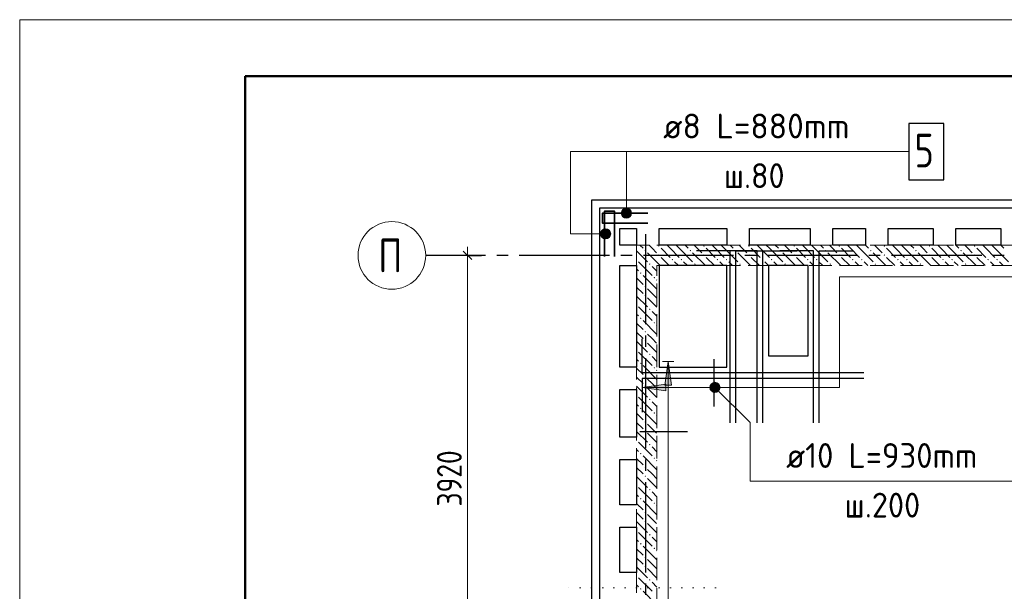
# Model space of a CAD drawing. Header units: millimetres. Extents: x 0 to 40165, y 0 to 42000.
# Tile 11 of 13: x 0 to 8731, y 36932 to 42000. Entities that reach past the tile are written whole.
import ezdxf

# ---------------------------------------------------------------- set-up
doc = ezdxf.new("R2010")
doc.units = ezdxf.units.MM
for name, pattern in [('______2', [270, 200, -70]), ('______5', [1100, 800, -100, 100, -100]), ('______9', [100, 0, -100])]:
    doc.linetypes.add(name, pattern=pattern)
for name, color, linetype, lineweight in [('Standard', 7, 'Continuous', 25), ('ЖБ Перекрытие верхний уровень', 7, 'Continuous', 35), ('ЖБ Стена верхний уровень', 7, 'Continuous', 35), ('Обрамление проемов стержнями', 7, 'Continuous', 25), ('Оси', 40, '______5', 18), ('Позиционная метка линия выноска', 7, 'Continuous', 13), ('Позиционная метка номер позиции', 7, 'Continuous', 13), ('Узлы символ', 7, 'Continuous', 25)]:
    doc.layers.add(name, color=color, linetype=linetype, lineweight=lineweight)
doc.layers.add('Обрамление П-обр. равн.', color=7, linetype='Continuous', lineweight=25, true_color=0x5f1e0f)
doc.styles.add('GOST 2.304-81', font='txt')
doc.styles.add('ISOCPEUR', font='txt')

msp = doc.modelspace()

# ---------------------------------------------------------------- hatches: boundary and pattern name
at = {"layer": 'ЖБ Стена верхний уровень', "linetype": 'Continuous', "lineweight": 18, "transparency": 33554687}
for points in [[(5661, 39993.1), (5667.5, 39999.6), (5674, 39993.1), (5667.5, 39986.6)], [(6061, 39993.1), (6067.5, 39999.6), (6074, 39993.1), (6067.5, 39986.6)], [(6461, 39993.1), (6467.5, 39999.6), (6474, 39993.1), (6467.5, 39986.6)], [(6861, 39993.1), (6867.5, 39999.6), (6874, 39993.1), (6867.5, 39986.6)], [(7261, 39993.1), (7267.5, 39999.6), (7274, 39993.1), (7267.5, 39986.6)], [(7661, 39993.1), (7667.5, 39999.6), (7674, 39993.1), (7667.5, 39986.6)], [(8061, 39993.1), (8067.5, 39999.6), (8074, 39993.1), (8067.5, 39986.6)], [(8461, 39993.1), (8467.5, 39999.6), (8474, 39993.1), (8467.5, 39986.6)], [(5541, 39953.1), (5547.5, 39959.6), (5554, 39953.1), (5547.5, 39946.6)], [(5661, 39913.1), (5667.5, 39919.6), (5674, 39913.1), (5667.5, 39906.6)], [(5941, 39953.1), (5947.5, 39959.6), (5954, 39953.1), (5947.5, 39946.6)], [(6061, 39913.1), (6067.5, 39919.6), (6074, 39913.1), (6067.5, 39906.6)], [(6341, 39953.1), (6347.5, 39959.6), (6354, 39953.1), (6347.5, 39946.6)], [(6461, 39913.1), (6467.5, 39919.6), (6474, 39913.1), (6467.5, 39906.6)], [(6741, 39953.1), (6747.5, 39959.6), (6754, 39953.1), (6747.5, 39946.6)], [(6861, 39913.1), (6867.5, 39919.6), (6874, 39913.1), (6867.5, 39906.6)], [(7141, 39953.1), (7147.5, 39959.6), (7154, 39953.1), (7147.5, 39946.6)], [(7261, 39913.1), (7267.5, 39919.6), (7274, 39913.1), (7267.5, 39906.6)], [(7541, 39953.1), (7547.5, 39959.6), (7554, 39953.1), (7547.5, 39946.6)], [(7661, 39913.1), (7667.5, 39919.6), (7674, 39913.1), (7667.5, 39906.6)], [(7941, 39953.1), (7947.5, 39959.6), (7954, 39953.1), (7947.5, 39946.6)], [(8061, 39913.1), (8067.5, 39919.6), (8074, 39913.1), (8067.5, 39906.6)], [(8341, 39953.1), (8347.5, 39959.6), (8354, 39953.1), (8347.5, 39946.6)], [(8461, 39913.1), (8467.5, 39919.6), (8474, 39913.1), (8467.5, 39906.6)], [(5470.5, 39876.6), (5474, 39873.1), (5470.5, 39869.7)], [(5581, 39833.1), (5587.5, 39839.6), (5594, 39833.1), (5587.5, 39826.6)], [(5781, 39873.1), (5787.5, 39879.6), (5794, 39873.1), (5787.5, 39866.6)], [(5861, 39873.1), (5867.5, 39879.6), (5874, 39873.1), (5867.5, 39866.6)], [(5981, 39833.1), (5987.5, 39839.6), (5994, 39833.1), (5987.5, 39826.6)], [(6181, 39873.1), (6187.5, 39879.6), (6194, 39873.1), (6187.5, 39866.6)], [(6261, 39873.1), (6267.5, 39879.6), (6274, 39873.1), (6267.5, 39866.6)], [(6381, 39833.1), (6387.5, 39839.6), (6394, 39833.1), (6387.5, 39826.6)], [(6581, 39873.1), (6587.5, 39879.6), (6594, 39873.1), (6587.5, 39866.6)], [(6661, 39873.1), (6667.5, 39879.6), (6674, 39873.1), (6667.5, 39866.6)], [(6781, 39833.1), (6787.5, 39839.6), (6794, 39833.1), (6787.5, 39826.6)], [(6981, 39873.1), (6987.5, 39879.6), (6994, 39873.1), (6987.5, 39866.6)], [(7061, 39873.1), (7067.5, 39879.6), (7074, 39873.1), (7067.5, 39866.6)], [(7181, 39833.1), (7187.5, 39839.6), (7194, 39833.1), (7187.5, 39826.6)], [(7381, 39873.1), (7387.5, 39879.6), (7394, 39873.1), (7387.5, 39866.6)], [(7461, 39873.1), (7467.5, 39879.6), (7474, 39873.1), (7467.5, 39866.6)], [(7581, 39833.1), (7587.5, 39839.6), (7594, 39833.1), (7587.5, 39826.6)], [(7781, 39873.1), (7787.5, 39879.6), (7794, 39873.1), (7787.5, 39866.6)], [(7861, 39873.1), (7867.5, 39879.6), (7874, 39873.1), (7867.5, 39866.6)], [(7981, 39833.1), (7987.5, 39839.6), (7994, 39833.1), (7987.5, 39826.6)], [(8181, 39873.1), (8187.5, 39879.6), (8194, 39873.1), (8187.5, 39866.6)], [(8261, 39873.1), (8267.5, 39879.6), (8274, 39873.1), (8267.5, 39866.6)], [(8381, 39833.1), (8387.5, 39839.6), (8394, 39833.1), (8387.5, 39826.6)], [(8581, 39873.1), (8587.5, 39879.6), (8594, 39873.1), (8587.5, 39866.6)], [(8661, 39873.1), (8667.5, 39879.6), (8674, 39873.1), (8667.5, 39866.6)], [(5501, 39753.1), (5507.5, 39759.6), (5514, 39753.1), (5507.5, 39746.6)], [(5541, 39633.1), (5547.5, 39639.6), (5554, 39633.1), (5547.5, 39626.6)], [(5621, 39713.1), (5627.5, 39719.6), (5634, 39713.1), (5627.5, 39706.6)], [(5541, 39553.1), (5547.5, 39559.6), (5554, 39553.1), (5547.5, 39546.6)], [(5470.5, 39476.6), (5474, 39473.1), (5470.5, 39469.7)], [(5581, 39433.1), (5587.5, 39439.6), (5594, 39433.1), (5587.5, 39426.6)], [(5501, 39353.1), (5507.5, 39359.6), (5514, 39353.1), (5507.5, 39346.6)], [(5621, 39313.1), (5627.5, 39319.6), (5634, 39313.1), (5627.5, 39306.6)], [(5541, 39233.1), (5547.5, 39239.6), (5554, 39233.1), (5547.5, 39226.6)], [(5541, 39153.1), (5547.5, 39159.6), (5554, 39153.1), (5547.5, 39146.6)], [(5470.5, 39076.6), (5474, 39073.1), (5470.5, 39069.7)], [(5581, 39033.1), (5587.5, 39039.6), (5594, 39033.1), (5587.5, 39026.6)], [(5501, 38953.1), (5507.5, 38959.6), (5514, 38953.1), (5507.5, 38946.6)], [(5621, 38913.1), (5627.5, 38919.6), (5634, 38913.1), (5627.5, 38906.6)], [(5541, 38833.1), (5547.5, 38839.6), (5554, 38833.1), (5547.5, 38826.6)], [(5541, 38753.1), (5547.5, 38759.6), (5554, 38753.1), (5547.5, 38746.6)], [(5470.5, 38676.6), (5474, 38673.1), (5470.5, 38669.7)], [(5581, 38633.1), (5587.5, 38639.6), (5594, 38633.1), (5587.5, 38626.6)], [(5501, 38553.1), (5507.5, 38559.6), (5514, 38553.1), (5507.5, 38546.6)], [(5621, 38513.1), (5627.5, 38519.6), (5634, 38513.1), (5627.5, 38506.6)], [(5541, 38433.1), (5547.5, 38439.6), (5554, 38433.1), (5547.5, 38426.6)], [(5541, 38353.1), (5547.5, 38359.6), (5554, 38353.1), (5547.5, 38346.6)], [(5470.5, 38276.6), (5474, 38273.1), (5470.5, 38269.7)], [(5501, 38153.1), (5507.5, 38159.6), (5514, 38153.1), (5507.5, 38146.6)], [(5581, 38233.1), (5587.5, 38239.6), (5594, 38233.1), (5587.5, 38226.6)], [(5621, 38113.1), (5627.5, 38119.6), (5634, 38113.1), (5627.5, 38106.6)], [(5541, 38033.1), (5547.5, 38039.6), (5554, 38033.1), (5547.5, 38026.6)], [(5541, 37953.1), (5547.5, 37959.6), (5554, 37953.1), (5547.5, 37946.6)], [(5470.5, 37876.6), (5474, 37873.1), (5470.5, 37869.7)], [(5581, 37833.1), (5587.5, 37839.6), (5594, 37833.1), (5587.5, 37826.6)], [(5501, 37753.1), (5507.5, 37759.6), (5514, 37753.1), (5507.5, 37746.6)], [(5621, 37713.1), (5627.5, 37719.6), (5634, 37713.1), (5627.5, 37706.6)], [(5541, 37633.1), (5547.5, 37639.6), (5554, 37633.1), (5547.5, 37626.6)], [(5541, 37553.1), (5547.5, 37559.6), (5554, 37553.1), (5547.5, 37546.6)], [(5470.5, 37476.6), (5474, 37473.1), (5470.5, 37469.7)], [(5581, 37433.1), (5587.5, 37439.6), (5594, 37433.1), (5587.5, 37426.6)], [(5501, 37353.1), (5507.5, 37359.6), (5514, 37353.1), (5507.5, 37346.6)], [(5621, 37313.1), (5627.5, 37319.6), (5634, 37313.1), (5627.5, 37306.6)], [(5541, 37233.1), (5547.5, 37239.6), (5554, 37233.1), (5547.5, 37226.6)], [(5541, 37153.1), (5547.5, 37159.6), (5554, 37153.1), (5547.5, 37146.6)], [(5470.5, 37076.6), (5474, 37073.1), (5470.5, 37069.7)], [(5581, 37033.1), (5587.5, 37039.6), (5594, 37033.1), (5587.5, 37026.6)], [(5501, 36953.1), (5507.5, 36959.6), (5514, 36953.1), (5507.5, 36946.6)]]:
    msp.add_hatch(color=7, dxfattribs=at).paths.add_polyline_path(points, flags=16)
at = {"layer": 'Позиционная метка линия выноска', "linetype": 'Continuous', "lineweight": 13, "transparency": 33554687}
for points in [[(5720.5, 38760), (5750.5, 38970), (5780.5, 38760)], [(5730.5, 38710), (5520.5, 38740), (5730.5, 38770)]]:
    msp.add_hatch(color=7, dxfattribs=at).paths.add_polyline_path(points, flags=16)
at = {"layer": 'Позиционная метка номер позиции', "linetype": 'Continuous', "lineweight": 13, "transparency": 33554687}
for points in [[(5334.5, 40285), (5424.5, 40285), (5418.2, 40307.5)], [(5334.5, 40285), (5418.2, 40307.5), (5340.8, 40307.5)], [(5340.8, 40262.5), (5424.5, 40285), (5334.5, 40285)], [(5340.8, 40307.5), (5418.2, 40307.5), (5402, 40323.7)], [(5340.8, 40307.5), (5402, 40323.7), (5357, 40323.7)], [(5340.8, 40262.5), (5418.2, 40262.5), (5424.5, 40285)], [(5357, 40246.3), (5418.2, 40262.5), (5340.8, 40262.5)], [(5357, 40323.7), (5402, 40323.7), (5379.5, 40330)], [(5357, 40246.3), (5402, 40246.3), (5418.2, 40262.5)], [(5402, 40246.3), (5357, 40246.3), (5379.5, 40240)], [(5156.8, 40078.5), (5156.8, 40123.5), (5150.5, 40101)], [(5173, 40062.3), (5173, 40139.7), (5156.8, 40123.5)], [(5173, 40062.3), (5156.8, 40123.5), (5156.8, 40078.5)], [(5195.5, 40056), (5195.5, 40146), (5173, 40139.7)], [(5195.5, 40056), (5173, 40139.7), (5173, 40062.3)], [(5218, 40062.3), (5218, 40139.7), (5195.5, 40146)], [(5218, 40062.3), (5195.5, 40146), (5195.5, 40056)], [(5234.2, 40078.5), (5234.2, 40123.5), (5218, 40139.7)], [(5234.2, 40078.5), (5218, 40139.7), (5218, 40062.3)], [(5234.2, 40123.5), (5234.2, 40078.5), (5240.5, 40101)], [(6122.2, 38751.5), (6154.1, 38783.3), (6133.7, 38771.8)], [(6154.1, 38783.3), (6122.2, 38751.5), (6122.2, 38728.5)], [(6154.1, 38783.3), (6122.2, 38728.5), (6177, 38783.3)], [(6177, 38783.3), (6122.2, 38728.5), (6133.7, 38708.2)], [(6177, 38783.3), (6133.7, 38708.2), (6197.3, 38771.8)], [(6197.3, 38771.8), (6133.7, 38708.2), (6154.1, 38696.7)], [(6197.3, 38771.8), (6154.1, 38696.7), (6208.8, 38751.5)], [(6208.8, 38751.5), (6154.1, 38696.7), (6177, 38696.7)], [(6208.8, 38751.5), (6177, 38696.7), (6208.8, 38728.5)], [(6208.8, 38728.5), (6177, 38696.7), (6197.3, 38708.2)]]:
    msp.add_hatch(color=7, dxfattribs=at).paths.add_polyline_path(points)

# ---------------------------------------------------------------- linework, layer by layer
at = {"layer": 'Standard', "color": 251, "linetype": 'Continuous', "lineweight": -3, "true_color": 0x656565, "transparency": 33554687}
for q in [(3700, 39910), (3845.5, 39910), (4095.5, 39910)]:
    msp.add_line((3970.5, 39910), q, dxfattribs=at)
at = {"layer": 'Standard', "color": 7, "linetype": 'Continuous', "lineweight": 25, "transparency": 33554687}
msp.add_line((4008, 39872.5), (3933, 39947.5), dxfattribs=at)
at = {"layer": 'Standard', "color": 7, "linetype": 'Continuous', "lineweight": 13, "transparency": 33554687}
for p, q in [((3970.5, 39910), (3970.5, 39985)), ((3970.5, 35990), (3970.5, 39910))]:
    msp.add_line(p, q, dxfattribs=at)
msp.add_lwpolyline([(0, 0), (29700, 0), (29700, 42000), (0, 42000), (0, 0)], close=True, dxfattribs=at)
at = {"layer": 'Standard', "color": 7, "linetype": 'Continuous', "lineweight": 50, "transparency": 33554687}
msp.add_lwpolyline([(2000, 41500), (29200, 41500), (29200, 500), (2000, 500), (2000, 41500)], close=True, dxfattribs=at)
at = {"layer": 'Standard', "color": 254, "linetype": 'Continuous', "lineweight": 25, "true_color": 0xc4c4ff, "transparency": 33554687}
msp.add_lwpolyline([(5069.5, 9501.6), (18791, 9501.6), (18791, 40401), (5069.5, 40401), (5069.5, 9501.6)], dxfattribs=at)
at = {"layer": 'ЖБ Перекрытие верхний уровень', "color": 7, "linetype": 'Continuous', "lineweight": 25, "transparency": 33554687}
for p, q in [((11400.5, 40330), (5140.5, 40330)), ((5140.5, 40330), (5140.5, 31650)), ((5320.5, 40000), (5320.5, 40150)), ((5320.5, 40150), (5470.5, 40150)), ((5470.5, 40150), (5470.5, 40000)), ((5670.5, 40000), (5670.5, 40150)), ((5670.5, 40150), (6270.5, 40150)), ((6270.5, 40150), (6270.5, 40000)), ((6470.5, 40000), (6470.5, 40150)), ((6470.5, 40150), (7010.5, 40150)), ((7010.5, 40150), (7010.5, 40000)), ((7210.5, 40000), (7210.5, 40150)), ((7210.5, 40150), (7500.5, 40150)), ((7500.5, 40150), (7500.5, 40000)), ((7700.5, 40000), (7700.5, 40150)), ((7700.5, 40150), (8100.5, 40150)), ((8100.5, 40150), (8100.5, 40000)), ((8300.5, 40000), (8300.5, 40150)), ((8300.5, 40150), (8700.5, 40150)), ((8700.5, 40150), (8700.5, 40000)), ((5470.5, 40000), (5320.5, 40000)), ((6270.5, 40000), (5670.5, 40000)), ((7010.5, 40000), (6470.5, 40000)), ((7500.5, 40000), (7210.5, 40000)), ((8100.5, 40000), (7700.5, 40000)), ((8700.5, 40000), (8300.5, 40000)), ((5320.5, 38920), (5320.5, 39820)), ((5320.5, 39820), (5470.5, 39820)), ((5470.5, 39820), (5470.5, 38920)), ((5670.5, 39820), (5670.5, 38920)), ((6270.5, 39820), (5670.5, 39820)), ((6270.5, 38920), (6270.5, 39820)), ((6640.5, 39820), (6640.5, 39020)), ((6990.5, 39820), (6640.5, 39820)), ((6990.5, 39020), (6990.5, 39820)), ((6640.5, 39020), (6990.5, 39020)), ((5470.5, 38920), (5320.5, 38920)), ((5670.5, 38920), (6270.5, 38920)), ((5320.5, 38300), (5320.5, 38720)), ((5320.5, 38720), (5470.5, 38720)), ((5470.5, 38720), (5470.5, 38300)), ((5470.5, 38300), (5320.5, 38300)), ((5320.5, 37700), (5320.5, 38100)), ((5320.5, 38100), (5470.5, 38100)), ((5470.5, 38100), (5470.5, 37700)), ((5470.5, 37700), (5320.5, 37700)), ((5320.5, 37100), (5320.5, 37500)), ((5320.5, 37500), (5470.5, 37500)), ((5470.5, 37500), (5470.5, 37100)), ((5470.5, 37100), (5320.5, 37100))]:
    msp.add_line(p, q, dxfattribs=at)
at = {"layer": 'ЖБ Стена верхний уровень', "color": 251, "linetype": '______2', "lineweight": 13, "true_color": 0x656565, "transparency": 33554687}
for p, q in [((11250.5, 40000), (5470.5, 40000)), ((5470.5, 40000), (5470.5, 39820)), ((5470.5, 39820), (5470.5, 34870)), ((5650.5, 39820), (11250.5, 39820)), ((5650.5, 34870), (5650.5, 39820))]:
    msp.add_line(p, q, dxfattribs=at)
at = {"layer": 'ЖБ Стена верхний уровень', "color": 9, "linetype": 'Continuous', "lineweight": 18, "true_color": 0xc7c7c7, "transparency": 33554687}
for p, q in [((5500.6, 40000), (5527.5, 39973.1)), ((5607.5, 39973.1), (5580.6, 40000)), ((5767.5, 39973.1), (5740.6, 40000)), ((5820.6, 40000), (5847.5, 39973.1)), ((5900.6, 40000), (5927.5, 39973.1)), ((6007.5, 39973.1), (5980.6, 40000)), ((6167.5, 39973.1), (6140.6, 40000)), ((6220.6, 40000), (6247.5, 39973.1)), ((6300.6, 40000), (6327.5, 39973.1)), ((6407.5, 39973.1), (6380.6, 40000)), ((6567.5, 39973.1), (6540.6, 40000)), ((6620.6, 40000), (6647.5, 39973.1)), ((6700.6, 40000), (6727.5, 39973.1)), ((6807.5, 39973.1), (6780.6, 40000)), ((6967.5, 39973.1), (6940.6, 40000)), ((7020.6, 40000), (7047.5, 39973.1)), ((7100.6, 40000), (7127.5, 39973.1)), ((7207.5, 39973.1), (7180.6, 40000)), ((7367.5, 39973.1), (7340.6, 40000)), ((7420.6, 40000), (7447.5, 39973.1)), ((7500.6, 40000), (7527.5, 39973.1)), ((7607.5, 39973.1), (7580.6, 40000)), ((7767.5, 39973.1), (7740.6, 40000)), ((7820.6, 40000), (7847.5, 39973.1)), ((7900.6, 40000), (7927.5, 39973.1)), ((8007.5, 39973.1), (7980.6, 40000)), ((8167.5, 39973.1), (8140.6, 40000)), ((8220.6, 40000), (8247.5, 39973.1)), ((8300.6, 40000), (8327.5, 39973.1)), ((8407.5, 39973.1), (8380.6, 40000)), ((8567.5, 39973.1), (8540.6, 40000)), ((8620.6, 40000), (8647.5, 39973.1)), ((8700.6, 40000), (8727.5, 39973.1)), ((5470.5, 39950.1), (5567.5, 39853.1)), ((5567.5, 39933.1), (5680.6, 39820)), ((5647.5, 39933.1), (5607.5, 39973.1)), ((5687.5, 39973.1), (5767.5, 39893.1)), ((5767.5, 39973.1), (5847.5, 39893.1)), ((5847.5, 39973.1), (5967.5, 39853.1)), ((5967.5, 39933.1), (6080.6, 39820)), ((6047.5, 39933.1), (6007.5, 39973.1)), ((6087.5, 39973.1), (6167.5, 39893.1)), ((6167.5, 39973.1), (6247.5, 39893.1)), ((6247.5, 39973.1), (6367.5, 39853.1)), ((6367.5, 39933.1), (6480.6, 39820)), ((6447.5, 39933.1), (6407.5, 39973.1)), ((6487.5, 39973.1), (6567.5, 39893.1)), ((6567.5, 39973.1), (6647.5, 39893.1)), ((6647.5, 39973.1), (6767.5, 39853.1)), ((6767.5, 39933.1), (6880.6, 39820)), ((6847.5, 39933.1), (6807.5, 39973.1)), ((6887.5, 39973.1), (6967.5, 39893.1)), ((6967.5, 39973.1), (7047.5, 39893.1)), ((7047.5, 39973.1), (7167.5, 39853.1)), ((7167.5, 39933.1), (7280.6, 39820)), ((7247.5, 39933.1), (7207.5, 39973.1)), ((7287.5, 39973.1), (7367.5, 39893.1)), ((7367.5, 39973.1), (7447.5, 39893.1)), ((7447.5, 39973.1), (7567.5, 39853.1)), ((7567.5, 39933.1), (7680.6, 39820)), ((7647.5, 39933.1), (7607.5, 39973.1)), ((7687.5, 39973.1), (7767.5, 39893.1)), ((7767.5, 39973.1), (7847.5, 39893.1)), ((7847.5, 39973.1), (7967.5, 39853.1)), ((7967.5, 39933.1), (8080.6, 39820)), ((8047.5, 39933.1), (8007.5, 39973.1)), ((8087.5, 39973.1), (8167.5, 39893.1)), ((8167.5, 39973.1), (8247.5, 39893.1)), ((8247.5, 39973.1), (8367.5, 39853.1)), ((8367.5, 39933.1), (8480.6, 39820)), ((8447.5, 39933.1), (8407.5, 39973.1)), ((8487.5, 39973.1), (8567.5, 39893.1)), ((8567.5, 39973.1), (8647.5, 39893.1)), ((8647.5, 39973.1), (8767.5, 39853.1)), ((5487.5, 39853.1), (5520.6, 39820)), ((5520.6, 39820), (5607.5, 39733.1)), ((5687.5, 39893.1), (5760.6, 39820)), ((5840.6, 39820), (5807.5, 39853.1)), ((5887.5, 39853.1), (5920.6, 39820)), ((6087.5, 39893.1), (6160.6, 39820)), ((6240.6, 39820), (6207.5, 39853.1)), ((6287.5, 39853.1), (6320.6, 39820)), ((6487.5, 39893.1), (6560.6, 39820)), ((6640.6, 39820), (6607.5, 39853.1)), ((6687.5, 39853.1), (6720.6, 39820)), ((6887.5, 39893.1), (6960.6, 39820)), ((7040.6, 39820), (7007.5, 39853.1)), ((7087.5, 39853.1), (7120.6, 39820)), ((7287.5, 39893.1), (7360.6, 39820)), ((7440.6, 39820), (7407.5, 39853.1)), ((7487.5, 39853.1), (7520.6, 39820)), ((7687.5, 39893.1), (7760.6, 39820)), ((7840.6, 39820), (7807.5, 39853.1)), ((7887.5, 39853.1), (7920.6, 39820)), ((8087.5, 39893.1), (8160.6, 39820)), ((8240.6, 39820), (8207.5, 39853.1)), ((8287.5, 39853.1), (8320.6, 39820)), ((8487.5, 39893.1), (8560.6, 39820)), ((8640.6, 39820), (8607.5, 39853.1)), ((8687.5, 39853.1), (8720.6, 39820)), ((5487.5, 39773.1), (5470.5, 39790.1)), ((5527.5, 39733.1), (5647.5, 39613.1)), ((5607.5, 39813.1), (5650.5, 39770.1)), ((5470.5, 39710.1), (5527.5, 39653.1)), ((5650.5, 39690.1), (5647.5, 39693.1)), ((5470.5, 39630.1), (5527.5, 39573.1)), ((5607.5, 39573.1), (5567.5, 39613.1)), ((5647.5, 39533.1), (5607.5, 39573.1)), ((5470.5, 39550.1), (5567.5, 39453.1)), ((5567.5, 39533.1), (5650.5, 39450.1)), ((5487.5, 39373.1), (5470.5, 39390.1)), ((5487.5, 39453.1), (5607.5, 39333.1)), ((5607.5, 39413.1), (5650.5, 39370.1)), ((5470.5, 39310.1), (5527.5, 39253.1)), ((5527.5, 39333.1), (5647.5, 39213.1)), ((5650.5, 39290.1), (5647.5, 39293.1)), ((5470.5, 39230.1), (5527.5, 39173.1)), ((5607.5, 39173.1), (5567.5, 39213.1)), ((5470.5, 39150.1), (5567.5, 39053.1)), ((5567.5, 39133.1), (5650.5, 39050.1)), ((5647.5, 39133.1), (5607.5, 39173.1)), ((5487.5, 39053.1), (5607.5, 38933.1)), ((5487.5, 38973.1), (5470.5, 38990.1)), ((5607.5, 39013.1), (5650.5, 38970.1)), ((5470.5, 38910.1), (5527.5, 38853.1)), ((5527.5, 38933.1), (5647.5, 38813.1)), ((5650.5, 38890.1), (5647.5, 38893.1)), ((5470.5, 38830.1), (5527.5, 38773.1)), ((5607.5, 38773.1), (5567.5, 38813.1)), ((5647.5, 38733.1), (5607.5, 38773.1)), ((5470.5, 38750.1), (5567.5, 38653.1)), ((5567.5, 38733.1), (5650.5, 38650.1)), ((5487.5, 38653.1), (5607.5, 38533.1)), ((5607.5, 38613.1), (5650.5, 38570.1)), ((5487.5, 38573.1), (5470.5, 38590.1)), ((5470.5, 38510.1), (5527.5, 38453.1)), ((5527.5, 38533.1), (5647.5, 38413.1)), ((5470.5, 38430.1), (5527.5, 38373.1)), ((5650.5, 38490.1), (5647.5, 38493.1)), ((5470.5, 38350.1), (5567.5, 38253.1)), ((5607.5, 38373.1), (5567.5, 38413.1)), ((5567.5, 38333.1), (5650.5, 38250.1)), ((5647.5, 38333.1), (5607.5, 38373.1)), ((5487.5, 38253.1), (5607.5, 38133.1)), ((5487.5, 38173.1), (5470.5, 38190.1)), ((5607.5, 38213.1), (5650.5, 38170.1)), ((5470.5, 38110.1), (5527.5, 38053.1)), ((5527.5, 38133.1), (5647.5, 38013.1)), ((5650.5, 38090.1), (5647.5, 38093.1)), ((5470.5, 38030.1), (5527.5, 37973.1)), ((5607.5, 37973.1), (5567.5, 38013.1)), ((5470.5, 37950.1), (5567.5, 37853.1)), ((5567.5, 37933.1), (5650.5, 37850.1)), ((5647.5, 37933.1), (5607.5, 37973.1)), ((5487.5, 37853.1), (5607.5, 37733.1)), ((5607.5, 37813.1), (5650.5, 37770.1)), ((5487.5, 37773.1), (5470.5, 37790.1)), ((5527.5, 37733.1), (5647.5, 37613.1)), ((5470.5, 37710.1), (5527.5, 37653.1)), ((5650.5, 37690.1), (5647.5, 37693.1)), ((5470.5, 37630.1), (5527.5, 37573.1)), ((5470.5, 37550.1), (5567.5, 37453.1)), ((5607.5, 37573.1), (5567.5, 37613.1)), ((5647.5, 37533.1), (5607.5, 37573.1)), ((5567.5, 37533.1), (5650.5, 37450.1)), ((5487.5, 37373.1), (5470.5, 37390.1)), ((5487.5, 37453.1), (5607.5, 37333.1)), ((5607.5, 37413.1), (5650.5, 37370.1)), ((5470.5, 37310.1), (5527.5, 37253.1)), ((5527.5, 37333.1), (5647.5, 37213.1)), ((5650.5, 37290.1), (5647.5, 37293.1)), ((5470.5, 37230.1), (5527.5, 37173.1)), ((5607.5, 37173.1), (5567.5, 37213.1)), ((5470.5, 37150.1), (5567.5, 37053.1)), ((5567.5, 37133.1), (5650.5, 37050.1)), ((5647.5, 37133.1), (5607.5, 37173.1)), ((5487.5, 37053.1), (5607.5, 36933.1)), ((5487.5, 36973.1), (5470.5, 36990.1)), ((5527.5, 36933.1), (5647.5, 36813.1)), ((5607.5, 37013.1), (5650.5, 36970.1))]:
    msp.add_line(p, q, dxfattribs=at)
at = {"layer": 'Обрамление П-обр. равн.', "color": 7, "linetype": 'Continuous', "lineweight": 25, "transparency": 33554687}
for p, q in [((6155.5, 38990), (6155.5, 38570)), ((5500.5, 38350), (5920.5, 38350))]:
    msp.add_line(p, q, dxfattribs=at)
msp.add_lwpolyline([(7885.5, 40580), (8195.5, 40580), (8195.5, 41080), (7885.5, 41080), (7885.5, 40580)], dxfattribs=at)
at = {"layer": 'Обрамление П-обр. равн.', "color": 7, "linetype": 'Continuous', "lineweight": 35, "transparency": 33554687}
for points in [[(5569.5, 40285), (5169.5, 40285), (5169.5, 40195), (5569.5, 40195)], [(5569.5, 40285), (5169.5, 40285), (5169.5, 40195), (5569.5, 40195)], [(5185.5, 39901), (5185.5, 40301), (5275.5, 40301), (5275.5, 39901)], [(5185.5, 39901), (5185.5, 40301), (5275.5, 40301), (5275.5, 39901)]]:
    msp.add_lwpolyline(points, dxfattribs=at)
at = {"layer": 'Обрамление проемов стержнями', "color": 7, "linetype": 'Continuous', "lineweight": 25, "transparency": 33554687}
for points in [[(6300.5, 38425), (6300.5, 39950), (6000.5, 39950)], [(6300.5, 38425), (6300.5, 39950), (6000.5, 39950)], [(6300.5, 38425), (6300.5, 39950), (6000.5, 39950)], [(6300.5, 38425), (6300.5, 39950), (6000.5, 39950)], [(6540.5, 38425), (6540.5, 39950), (6240.5, 39950)], [(6540.5, 38425), (6540.5, 39950), (6240.5, 39950)], [(6540.5, 38425), (6540.5, 39950), (6240.5, 39950)], [(6540.5, 38425), (6540.5, 39950), (6240.5, 39950)], [(6350.5, 38425), (6350.5, 39950), (6650.5, 39950)], [(6350.5, 38425), (6350.5, 39950), (6650.5, 39950)], [(6350.5, 38425), (6350.5, 39950), (6650.5, 39950)], [(6350.5, 38425), (6350.5, 39950), (6650.5, 39950)], [(6590.5, 38425), (6590.5, 39950), (6890.5, 39950)], [(6590.5, 38425), (6590.5, 39950), (6890.5, 39950)], [(6590.5, 38425), (6590.5, 39950), (6890.5, 39950)], [(6590.5, 38425), (6590.5, 39950), (6890.5, 39950)], [(7040.5, 38425), (7040.5, 39950), (6740.5, 39950)], [(7040.5, 38425), (7040.5, 39950), (6740.5, 39950)], [(7040.5, 38425), (7040.5, 39950), (6740.5, 39950)], [(7040.5, 38425), (7040.5, 39950), (6740.5, 39950)], [(7090.5, 38425), (7090.5, 39950), (7390.5, 39950)], [(7090.5, 38425), (7090.5, 39950), (7390.5, 39950)], [(7090.5, 38425), (7090.5, 39950), (7390.5, 39950)], [(7090.5, 38425), (7090.5, 39950), (7390.5, 39950)], [(7485.5, 38870), (5520.5, 38870), (5520.5, 39170)], [(7485.5, 38870), (5520.5, 38870), (5520.5, 39170)], [(7485.5, 38870), (5520.5, 38870), (5520.5, 39170)], [(7485.5, 38870), (5520.5, 38870), (5520.5, 39170)], [(7485.5, 38820), (5520.5, 38820), (5520.5, 38520)], [(7485.5, 38820), (5520.5, 38820), (5520.5, 38520)], [(7485.5, 38820), (5520.5, 38820), (5520.5, 38520)], [(7485.5, 38820), (5520.5, 38820), (5520.5, 38520)]]:
    msp.add_lwpolyline(points, dxfattribs=at)
at = {"layer": 'Оси', "color": 8, "linetype": '______5', "lineweight": -3, "transparency": 33554687}
for p, q in [((5550.5, 40100), (5550.5, 7060)), ((12930.5, 39910), (3600, 39910))]:
    msp.add_line(p, q, dxfattribs=at)
at = {"layer": 'Оси', "color": 7, "linetype": 'Continuous', "lineweight": 13, "transparency": 33554687}
msp.add_circle((3300, 39910), 300, dxfattribs=at)
at = {"layer": 'Позиционная метка линия выноска', "color": 251, "linetype": 'Continuous', "lineweight": 13, "true_color": 0x494949, "transparency": 33554687}
for p, q in [((5700.5, 38970), (5800.5, 38970)), ((5720.5, 38760), (5750.5, 38970)), ((5750.5, 38970), (5750.5, 38970)), ((5750.5, 38970), (5750.5, 38970)), ((5750.5, 38970), (5750.5, 38970)), ((5750.5, 38970), (5780.5, 38760)), ((5520.5, 38790), (5520.5, 38690)), ((5520.5, 38740), (5730.5, 38770)), ((5730.5, 38770), (5730.5, 38710)), ((5520.5, 38740), (5520.5, 38740)), ((5520.5, 38740), (5520.5, 38740)), ((5520.5, 38740), (5520.5, 38740)), ((5730.5, 38710), (5520.5, 38740)), ((5780.5, 38760), (5720.5, 38760)), ((5730.5, 38740), (5745.5, 38740)), ((5750.5, 38760), (5750.5, 38745))]:
    msp.add_line(p, q, dxfattribs=at)
for points in [[(5520.5, 38740), (7270.5, 38740), (7270.5, 39720), (11020.5, 39720), (11020.5, 32030)], [(5750.5, 38970), (5750.5, 33260), (6250.5, 33260), (6250.5, 32260), (11250.5, 32260)]]:
    msp.add_lwpolyline(points, dxfattribs=at)
at = {"layer": 'Позиционная метка номер позиции', "color": 7, "linetype": 'Continuous', "lineweight": 13, "transparency": 33554687}
for p, q in [((5334.5, 40285), (5334.5, 40285)), ((5379.5, 40330), (5379.5, 40330)), ((5424.5, 40285), (5424.5, 40285)), ((5379.5, 40240), (5379.5, 40240)), ((5150.5, 40101), (5150.5, 40101)), ((5195.5, 40146), (5195.5, 40146)), ((5240.5, 40101), (5240.5, 40101)), ((5195.5, 40056), (5195.5, 40056)), ((6133.7, 38771.8), (6133.7, 38771.8)), ((6197.3, 38771.8), (6197.3, 38771.8)), ((6133.7, 38708.2), (6133.7, 38708.2)), ((6197.3, 38708.2), (6197.3, 38708.2))]:
    msp.add_line(p, q, dxfattribs=at)
for points in [[(5195.5, 40101), (4885.5, 40101), (4885.5, 40830), (7885.5, 40830)], [(5379.5, 40285), (5379.5, 40830), (7885.5, 40830)], [(6165.5, 38740), (6476.6, 38428.9), (6476.6, 37908.9), (8976.6, 37908.9)]]:
    msp.add_lwpolyline(points, dxfattribs=at)
for centre in [(5379.5, 40285), (5195.5, 40101), (6165.5, 38740)]:
    msp.add_circle(centre, 45, dxfattribs=at)
at = {"layer": 'Узлы символ', "color": 7, "linetype": '______9', "lineweight": 13, "transparency": 33554687}
msp.add_line((6170.8, 36962.5), (4770.3, 36962.5), dxfattribs=at)

# ---------------------------------------------------------------- texts
at = {"layer": 'Standard', "color": 7, "linetype": 'Continuous', "lineweight": 25, "transparency": 33554687, "insert": (3920.5, 37684.2), "char_height": 220, "width": 657.052, "attachment_point": 7, "rotation": 90, "style": 'GOST 2.304-81'}
msp.add_mtext('3920', dxfattribs=at)
at = {"layer": 'Обрамление П-обр. равн.', "color": 7, "linetype": 'Continuous', "lineweight": 13, "transparency": 33554687, "attachment_point": 7, "style": 'ISOCPEUR'}
for s, insert, char_height, width in [('\\W0.98;ø8 L=880mm ', (5705.5, 40947.3), 220, 1888.528), ('\\W0.78;5', (7935.5, 40690), 300, 326.407), ('\\W0.94;ш.80 ', (6244.5, 40507.3), 220, 807.156), ('\\W0.96;ø10 L=930mm ', (6796.6, 38026.2), 220, 1996.298), ('\\W0.95;ш.200 ', (7313.7, 37586.2), 220, 962.129)]:
    msp.add_mtext(s, dxfattribs=dict(at, insert=insert, char_height=char_height, width=width))
at = {"layer": 'Оси', "color": 7, "linetype": 'Continuous', "lineweight": 25, "transparency": 33554687, "insert": (3180, 39760), "char_height": 300, "width": 359.83, "attachment_point": 7, "style": 'ISOCPEUR'}
msp.add_mtext('\\W0.80;П', dxfattribs=at)

doc.saveas('drawing.dxf')
